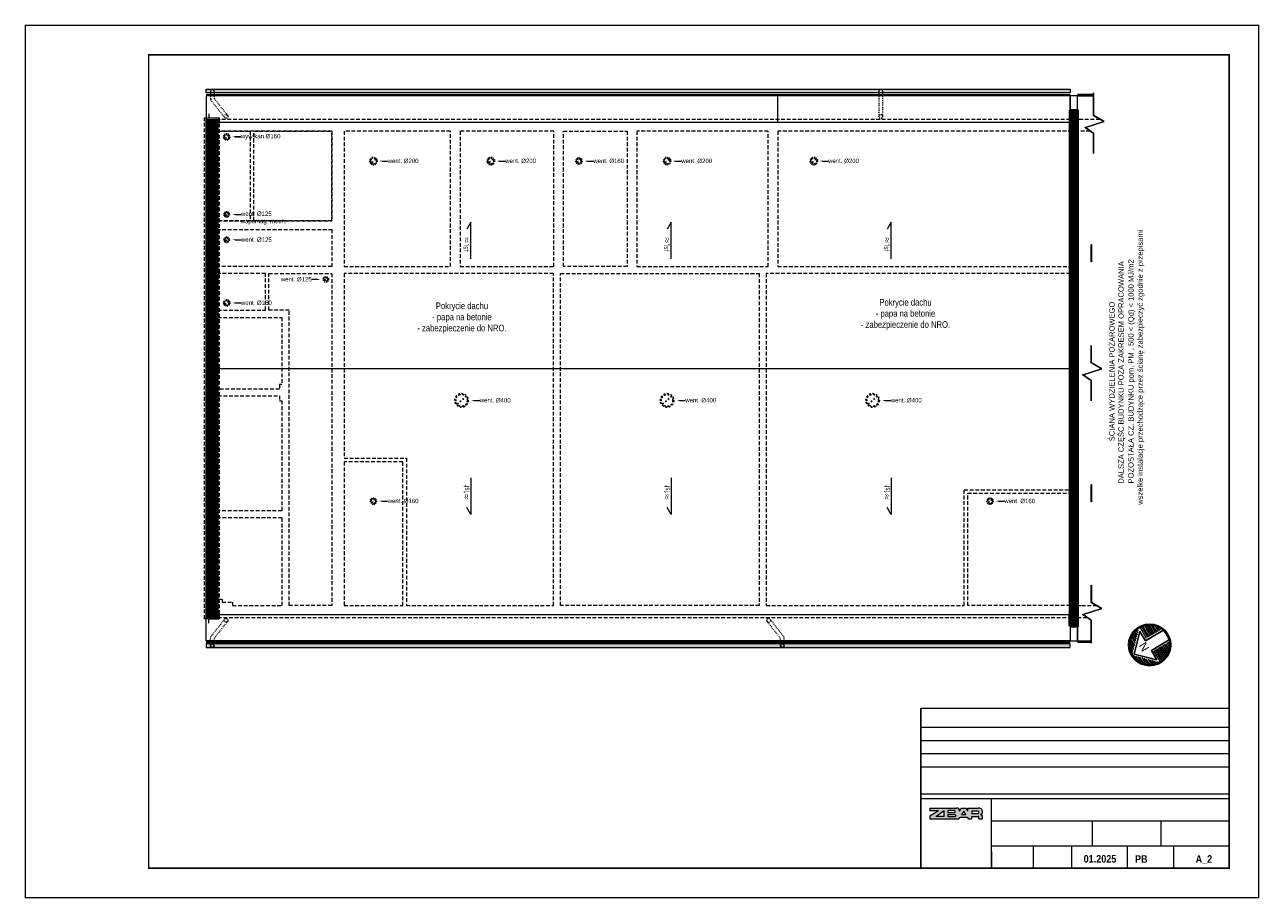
# Model space of a CAD drawing. Header units: centimetres. Extents: x -2715 to 104803, y -2198 to 32152.
# Tile 42 of 44: x 95598 to 99803, y -1446 to 1529. Entities that reach past the tile are written whole.
import ezdxf
from ezdxf import colors
from ezdxf.entities.mleader import LeaderData, LeaderLine
from ezdxf.math import Vec2, Vec3

# ---------------------------------------------------------------- set-up
doc = ezdxf.new("R2010")
doc.units = ezdxf.units.CM
doc.header["$MEASUREMENT"] = 0
for name, pattern in [('Dash', [0.6, 0.3, -0.3]), ('DASHDOT2', [0.5, 0.25, -0.125, 0, -0.125]), ('HIDDENX2', [19.05, 12.7, -6.35])]:
    doc.linetypes.add(name, pattern=pattern)
for name, color, linetype, lineweight in [('0_ dimensions', 144, 'Continuous', 9), ('0_TXT', 7, 'Continuous', 15), ('1_ hatch', 8, 'Continuous', 9), ('1_ projection', 9, 'HIDDENX2', 5), ('1_ przerywana  S_CONSTRUCTION', 124, 'DASHDOT2', 25), ('1_ view 1', 7, 'Continuous', 15), ('1_ view 2', 9, 'Continuous', 13), ('1_ view 3', 8, 'Continuous', 9), ('AZ___txt', 7, 'Continuous', 25), ('Tab-tabele', 7, 'Continuous', 5)]:
    doc.layers.add(name, color=color, linetype=linetype, lineweight=lineweight)
for name, color, linetype, lineweight, true_color in [('1_ hatch proj.', 7, 'Continuous', 9, 0x1a8cff), ('1_ wall STRUCT proj.', 7, 'Continuous', 50, 0x1a8cff), ('1_ wall STRUCT-DIV rozbiorka', 7, 'Continuous', 9, 0xff0a0a), ('3_ PPOŻ  opisy', 7, 'Continuous', 18, 0x940000)]:
    doc.layers.add(name, color=color, linetype=linetype, lineweight=lineweight, true_color=true_color)
doc.styles.add('GENERATED_STYLE_13', font='arialbd.ttf')
doc.styles.get("Standard").update_dxf_attribs({"font": 'arial.ttf'})
doc.styles.add('TXT3', font='geniso.shx', dxfattribs={"width": 0.75})
doc.styles.add('TXT_D', font='arial.ttf')
doc.styles.add('Z_40', font='arial.ttf', dxfattribs={"height": 4})
doc.linetypes.add('FENCELINE12B', pattern='A,6,-1.333,[149,AAA.SHX,S=0.25,R=0,X=0,Y=0],-1.333,[149,AAA.SHX,S=0.25,R=0,X=0,Y=0],-1.333', length=9.999)
doc.linetypes.add('Rozbiö˘ka', pattern='A,7,[121,msgB.shx,S=1,R=0,X=0.5,Y=-1.826635],7', length=14)

# ---------------------------------------------------------------- blocks, each defined once
blk = doc.blocks.new('strzałka1')
at = {"layer": 'AZ___txt', "lineweight": 9}
h = blk.add_hatch(dxfattribs=at)
h.set_pattern_fill('LINE', color=256, scale=0.4095, style=0)
h.set_pattern_definition([(360, (-1477.2123, -296.4574), (3e-14, 1.3001625), [])])
h.paths.add_polyline_path([(0, 17.1, 0.414214), (-17.1, 0)])
h.paths.add_polyline_path([(0, 17.1), (17.1, 0, 0.414214)])
h.paths.add_polyline_path([(17.1, 0), (6.1, 0), (6.1, -15.9, 0.309961)])
h.paths.add_polyline_path([(-6.1, 0), (-17.1, 0, 0.309961), (-6.1, -15.9)])
at = {"layer": 'AZ___txt'}
for points in [[(-14.1, 1.2), (0, 15.3), (14.1, 1.2), (4.9, 1.2), (4.9, -15.9)], [(-14.1, 1.2), (-4.9, 1.2), (-4.9, -15.9)]]:
    blk.add_lwpolyline(points, dxfattribs=at)
at = {"layer": 'AZ___txt', "lineweight": 13}
blk.add_circle((0, 0), 18, dxfattribs=at)
at = {"layer": 'AZ___txt'}
blk.add_circle((0, 0), 17.1, dxfattribs=at)
at = {"layer": 'AZ___txt', "insert": (-2.5, 8.5), "char_height": 7, "width": 9.456, "attachment_point": 1, "style": 'Z_40'}
blk.add_mtext('N', dxfattribs=at)
blk = doc.blocks.new('SWAFDSF')
at = {"layer": '1_ view 3', "linetype": 'Continuous'}
h = blk.add_hatch(dxfattribs=at)
h.set_pattern_fill('ANSI31', color=256)
h.set_pattern_definition([(45, (-96215.54631, 579.06923), (-0.08838834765, 0.08838834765), [])])
h.paths.add_polyline_path([(0, 0), (0, -12.5), (2942.6, -12.5), (2942.6, 0)])
at = {"layer": '1_ view 2'}
blk.add_lwpolyline([(0, 0), (0, -12.5), (2942.6, -12.5), (2942.6, 0), (0, 0)], dxfattribs=at)
blk = doc.blocks.new('TGRFHG')
at = {"layer": '0_TXT', "linetype": 'Dash', "ltscale": 10}
for p, q in [((2291.8, 6.2), (2291.8, -22.9)), ((2304.3, 6.2), (2304.3, -18.4)), ((2291.8, -22.9), (2291.8, -80)), ((2304.3, -18.4), (2304.2, -80.9))]:
    blk.add_line(p, q, dxfattribs=at)
at = {"layer": '0_TXT'}
blk.add_circle((2298, 6.2), 6.25, dxfattribs=at)
at = {"layer": '0_TXT', "linetype": 'Dash', "ltscale": 10}
blk.add_circle((2298, -80), 6.25, dxfattribs=at)
blk = doc.blocks.new('hgfhgjgjj')
at = {"layer": '1_ przerywana  S_CONSTRUCTION', "color": 150, "linetype": 'Dash', "ltscale": 20}
blk.add_lwpolyline([(-15, -13.2), (15, 13.2)], dxfattribs=at)
for radius in [23, 20]:
    blk.add_circle((0, 0), radius, dxfattribs=at)
at = {"layer": '0_TXT', "color": 150}
ml = blk.add_multileader_mtext('Standard', dxfattribs=at)
ml.set_content('{\\fArial Narrow|b0|i0|c238|p34;\\H83.333333x;went. %%C400} ')
ml.set_leader_properties()
ml.build(insert=Vec2(0, 0))
ml.multileader.update_dxf_attribs({"dogleg_length": 0.36, "arrow_head_size": 10})
ctx = ml.context
ctx.base_point, ctx.char_height, ctx.arrow_head_size, ctx.landing_gap_size, ctx.plane_origin = Vec3(61.9, 0), 0.18, 10, 0.09, Vec3(32.3, 0)
notes = []
notes.append((ctx, [(0, (1, 1, 0), (61.5, 0), (1, 0), 0.36, [(0, [(32.3, 0)], 0, [])])]))
ctx.mtext.insert, ctx.mtext.flow_direction = Vec3(62, 8.1), 5
for ctx, leaders in notes:
    for number, flags, end, landing, length, lines in leaders:
        leader = LeaderData()
        leader.index, (leader.has_last_leader_line, leader.has_dogleg_vector, leader.attachment_direction) = number, flags
        leader.last_leader_point, leader.dogleg_vector, leader.dogleg_length = Vec3(end), Vec3(landing), length
        for number, points, colour, breaks in lines:
            line = LeaderLine()
            line.index, line.vertices, line.color, line.breaks = number, Vec3.list(points), colors.encode_raw_color(colour), breaks
            leader.lines.append(line)
        ctx.leaders.append(leader)
blk = doc.blocks.new('frgfdhgfhgf')
at = {"layer": '1_ przerywana  S_CONSTRUCTION', "color": 150, "linetype": 'Dash', "ltscale": 20}
blk.add_lwpolyline([(-6, -5.3), (6, 5.3)], dxfattribs=at)
at = {"layer": '1_ przerywana  S_CONSTRUCTION', "color": 150, "linetype": 'Dash', "ltscale": 10}
for radius in [10.5, 8]:
    blk.add_circle((0, 0), radius, dxfattribs=at)
at = {"layer": '0_TXT', "color": 150}
ml = blk.add_multileader_mtext('Standard', dxfattribs=at)
ml.set_content('{\\fArial Narrow|b0|i0|c238|p34;\\H83.333333x;went. %%C160}', color=150)
ml.set_leader_properties()
ml.build(insert=Vec2(0, 0))
ml.multileader.update_dxf_attribs({"dogleg_length": 0.36, "arrow_head_size": 10})
ctx = ml.context
ctx.base_point, ctx.char_height, ctx.arrow_head_size, ctx.landing_gap_size, ctx.plane_origin = Vec3(48.3, 0), 0.18, 10, 0.09, Vec3(18.7, 0)
notes = []
notes.append((ctx, [(0, (1, 1, 0), (47.9, 0), (1, 0), 0.36, [(0, [(18.7, 0)], 0, [])])]))
ctx.mtext.insert, ctx.mtext.flow_direction = Vec3(48.4, 8.1), 5
for ctx, leaders in notes:
    for number, flags, end, landing, length, lines in leaders:
        leader = LeaderData()
        leader.index, (leader.has_last_leader_line, leader.has_dogleg_vector, leader.attachment_direction) = number, flags
        leader.last_leader_point, leader.dogleg_vector, leader.dogleg_length = Vec3(end), Vec3(landing), length
        for number, points, colour, breaks in lines:
            line = LeaderLine()
            line.index, line.vertices, line.color, line.breaks = number, Vec3.list(points), colors.encode_raw_color(colour), breaks
            leader.lines.append(line)
        ctx.leaders.append(leader)
blk = doc.blocks.new('gfdhgfhgfhjgjh')
at = {"layer": '1_ przerywana  S_CONSTRUCTION', "color": 150, "linetype": 'Dash', "ltscale": 20}
blk.add_lwpolyline([(-6, -5.3), (6, 5.3)], dxfattribs=at)
at = {"layer": '1_ przerywana  S_CONSTRUCTION', "color": 150, "linetype": 'Dash', "ltscale": 10}
for radius in [12.5, 10]:
    blk.add_circle((0, 0), radius, dxfattribs=at)
at = {"layer": '0_TXT', "color": 150}
ml = blk.add_multileader_mtext('Standard', dxfattribs=at)
ml.set_content('{\\fArial Narrow|b0|i0|c238|p34;\\H83.333333x;went. %%C200}', color=150)
ml.set_leader_properties()
ml.build(insert=Vec2(0, 0))
ml.multileader.update_dxf_attribs({"dogleg_length": 0.36, "arrow_head_size": 10})
ctx = ml.context
ctx.base_point, ctx.char_height, ctx.arrow_head_size, ctx.landing_gap_size, ctx.plane_origin = Vec3(48.3, 0), 0.18, 10, 0.09, Vec3(18.7, 0)
notes = []
notes.append((ctx, [(0, (1, 1, 0), (47.9, 0), (1, 0), 0.36, [(0, [(18.7, 0)], 0, [])])]))
ctx.mtext.insert, ctx.mtext.flow_direction = Vec3(48.4, 8.1), 5
for ctx, leaders in notes:
    for number, flags, end, landing, length, lines in leaders:
        leader = LeaderData()
        leader.index, (leader.has_last_leader_line, leader.has_dogleg_vector, leader.attachment_direction) = number, flags
        leader.last_leader_point, leader.dogleg_vector, leader.dogleg_length = Vec3(end), Vec3(landing), length
        for number, points, colour, breaks in lines:
            line = LeaderLine()
            line.index, line.vertices, line.color, line.breaks = number, Vec3.list(points), colors.encode_raw_color(colour), breaks
            leader.lines.append(line)
        ctx.leaders.append(leader)
blk = doc.blocks.new('vfgdgfdghfh')
at = {"layer": '1_ przerywana  S_CONSTRUCTION', "color": 150, "linetype": 'Dash', "ltscale": 20}
blk.add_lwpolyline([(-4.7, -4.1), (4.7, 4.1)], dxfattribs=at)
at = {"layer": '1_ przerywana  S_CONSTRUCTION', "color": 150, "linetype": 'Dash', "ltscale": 10}
for radius in [9.25, 6.25]:
    blk.add_circle((0, 0), radius, dxfattribs=at)
at = {"layer": '0_TXT', "color": 150}
ml = blk.add_multileader_mtext('Standard', dxfattribs=at)
ml.set_content('{\\fArial Narrow|b0|i0|c238|p34;\\H83.333333x;went. %%C125}', color=150)
ml.set_leader_properties()
ml.build(insert=Vec2(0, 0))
ml.multileader.update_dxf_attribs({"dogleg_length": 0.36, "arrow_head_size": 10})
ctx = ml.context
ctx.base_point, ctx.char_height, ctx.arrow_head_size, ctx.landing_gap_size, ctx.plane_origin = Vec3(48.3, 0), 0.18, 10, 0.09, Vec3(18.7, 0)
notes = []
notes.append((ctx, [(0, (1, 1, 0), (47.9, 0), (1, 0), 0.36, [(0, [(18.7, 0)], 0, [])])]))
ctx.mtext.insert, ctx.mtext.flow_direction = Vec3(48.4, 8.1), 5
for ctx, leaders in notes:
    for number, flags, end, landing, length, lines in leaders:
        leader = LeaderData()
        leader.index, (leader.has_last_leader_line, leader.has_dogleg_vector, leader.attachment_direction) = number, flags
        leader.last_leader_point, leader.dogleg_vector, leader.dogleg_length = Vec3(end), Vec3(landing), length
        for number, points, colour, breaks in lines:
            line = LeaderLine()
            line.index, line.vertices, line.color, line.breaks = number, Vec3.list(points), colors.encode_raw_color(colour), breaks
            leader.lines.append(line)
        ctx.leaders.append(leader)
blk = doc.blocks.new('bvnbvn')
at = {"layer": '1_ przerywana  S_CONSTRUCTION', "color": 150, "linetype": 'Dash', "ltscale": 20}
blk.add_lwpolyline([(-24.7, -24.1), (-15.3, -15.9)], dxfattribs=at)
at = {"layer": '1_ przerywana  S_CONSTRUCTION', "color": 150, "linetype": 'Dash', "ltscale": 10}
for radius in [9.25, 6.25]:
    blk.add_circle((-20, -20), radius, dxfattribs=at)
at = {"layer": '0_TXT', "color": 150}
ml = blk.add_multileader_mtext('Standard', dxfattribs=at)
ml.set_content('{\\fArial Narrow|b0|i0|c238|p34;\\H83.333333x;went. %%C125}', color=150)
ml.set_leader_properties()
ml.build(insert=Vec2(0, 0))
ml.multileader.update_dxf_attribs({"dogleg_length": 0.36, "arrow_head_size": 10})
ctx = ml.context
ctx.base_point, ctx.char_height, ctx.arrow_head_size, ctx.landing_gap_size, ctx.plane_origin = Vec3(-155.6, -20), 0.18, 10, 0.09, Vec3(-38.7, -20)
ctx.text_align_type = 2
notes = []
notes.append((ctx, [(0, (1, 1, 0), (-67.9, -20), (-1, 0), 0.36, [(0, [(-38.7, -20)], 0, [])])]))
ctx.mtext.insert, ctx.mtext.alignment, ctx.mtext.flow_direction = Vec3(-68.4, -11.9), 3, 5
for ctx, leaders in notes:
    for number, flags, end, landing, length, lines in leaders:
        leader = LeaderData()
        leader.index, (leader.has_last_leader_line, leader.has_dogleg_vector, leader.attachment_direction) = number, flags
        leader.last_leader_point, leader.dogleg_vector, leader.dogleg_length = Vec3(end), Vec3(landing), length
        for number, points, colour, breaks in lines:
            line = LeaderLine()
            line.index, line.vertices, line.color, line.breaks = number, Vec3.list(points), colors.encode_raw_color(colour), breaks
            leader.lines.append(line)
        ctx.leaders.append(leader)
blk = doc.blocks.new('hbgfhgfjg')
at = {"layer": '1_ przerywana  S_CONSTRUCTION', "color": 150, "linetype": 'Dash', "ltscale": 20}
blk.add_lwpolyline([(-4.7, -4.1), (4.7, 4.1)], dxfattribs=at)
at = {"layer": '1_ przerywana  S_CONSTRUCTION', "color": 150, "linetype": 'Dash', "ltscale": 10}
for radius in [9.25, 6.25]:
    blk.add_circle((0, 0), radius, dxfattribs=at)
at = {"layer": '0_TXT', "color": 150}
ml = blk.add_multileader_mtext('Standard', dxfattribs=at)
ml.set_content('{\\fArial Narrow|b0|i0|c238|p34;\\H83.333333x;went. %%C125\\Pwspomag. mech.}', color=150)
ml.set_leader_properties()
ml.build(insert=Vec2(0, 0))
ml.multileader.update_dxf_attribs({"dogleg_length": 0.36, "arrow_head_size": 10})
ctx = ml.context
ctx.base_point, ctx.char_height, ctx.arrow_head_size, ctx.landing_gap_size, ctx.plane_origin = Vec3(48.3, 0), 0.18, 10, 0.09, Vec3(18.7, 0)
notes = []
notes.append((ctx, [(0, (1, 1, 0), (47.9, 0), (1, 0), 0.36, [(0, [(18.7, 0)], 0, [])])]))
ctx.mtext.insert, ctx.mtext.flow_direction = Vec3(48.4, 10), 5
for ctx, leaders in notes:
    for number, flags, end, landing, length, lines in leaders:
        leader = LeaderData()
        leader.index, (leader.has_last_leader_line, leader.has_dogleg_vector, leader.attachment_direction) = number, flags
        leader.last_leader_point, leader.dogleg_vector, leader.dogleg_length = Vec3(end), Vec3(landing), length
        for number, points, colour, breaks in lines:
            line = LeaderLine()
            line.index, line.vertices, line.color, line.breaks = number, Vec3.list(points), colors.encode_raw_color(colour), breaks
            leader.lines.append(line)
        ctx.leaders.append(leader)

msp = doc.modelspace()

# ---------------------------------------------------------------- hatches: boundary and pattern name
at = {"layer": '1_ hatch'}
h = msp.add_hatch(dxfattribs=at)
h.set_pattern_fill('ANSI31', color=256, scale=10, angle=270)
h.set_pattern_definition([(45, (6764.1167, 3115.0315), (-0.883883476, 0.883883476), [])])
h.paths.add_polyline_path([(96255.55, -489.07), (96215.55, -489.07), (96215.55, 1206.93), (96255.55, 1206.93)])
at = {"layer": '1_ hatch proj.'}
h = msp.add_hatch(dxfattribs=at)
h.set_pattern_fill('ANSI31', color=256, scale=30)
h.set_pattern_definition([(45, (-85754.1704, 1373.1472), (-2.65165043, 2.65165043), [])])
h.paths.add_polyline_path([(99158.55, -519.07), (99158.55, 1236.93), (99183.55, 1236.93), (99183.55, -519.07)])
at = {"layer": 'Tab-tabele', "true_color": 0xcd0000}
h = msp.add_hatch(color=12, dxfattribs=at)
h.paths.add_polyline_path([(98680.87, -1147.5), (98709.51, -1147.5), (98680.87, -1166.43), (98680.87, -1175.43), (98779.27, -1175.43), (98783.66, -1169.43), (98807.45, -1169.43), (98811.1, -1175.43), (98823.39, -1175.43), (98823.39, -1166.66), (98843.49, -1166.66, -0.3657988), (98847.5, -1169.75), (98847.5, -1175.43), (98860.02, -1175.43), (98860.02, -1166.49, 0.2920703), (98853.23, -1160.74, 0.3371791), (98860.12, -1153.97), (98860.12, -1149.35, 0.3938747), (98845.57, -1138.51), (98810.45, -1138.49), (98810.45, -1148.58), (98803.93, -1138.49), (98788.37, -1138.49), (98781.85, -1148.58, 0.4076721), (98772.73, -1138.49), (98680.87, -1138.49)])
h.paths.add_polyline_path([(98700.96, -1166.79), (98729.31, -1147.01), (98729.31, -1166.79)], flags=0)
h.paths.add_polyline_path([(98742.22, -1167.63), (98742.22, -1160.76), (98766.6, -1160.76, -0.6528741), (98767.08, -1167.63)], flags=0)
h.paths.add_polyline_path([(98742.34, -1146.17), (98763.82, -1146.17, -0.6872291), (98765.75, -1153.04), (98742.34, -1153.04)], flags=0)
h.paths.add_polyline_path([(98787.93, -1160.75), (98795.77, -1148.61), (98803.61, -1160.75)], flags=0)
h.paths.add_polyline_path([(98846.25, -1156.36), (98823.21, -1156.36), (98823.21, -1147.66), (98844.63, -1147.66, -0.52813)], flags=0)

# ---------------------------------------------------------------- linework, layer by layer
at = {"lineweight": 50, "const_width": 5}
msp.add_lwpolyline([(95600.17, -1443.15), (95600.17, 1526.85), (99800.17, 1526.85), (99800.17, -1443.15), (95600.17, -1443.15)], dxfattribs=at)
at = {"lineweight": 50}
msp.add_lwpolyline([(96020.17, -1343.15, 5, 5, 0), (96020.17, 1426.85, 5, 5, 0), (99700.17, 1426.85, 5, 5, 0), (99700.17, -1343.15, 5, 5, 0)], format="xyseb", close=True, dxfattribs=at)
at = {"layer": '0_ dimensions'}
for points in [[(97117.02, 732.1), (97117.02, 856.53), (97103.22, 832.91)], [(97799.72, 732.1), (97799.72, 856.53), (97785.92, 832.91)], [(98549.29, 732.1), (98549.29, 856.53), (98535.48, 832.91)], [(97117.02, -14.23), (97117.02, -138.67), (97103.22, -115.05)], [(97799.72, -14.23), (97799.72, -138.67), (97785.92, -115.05)], [(98549.29, -14.23), (98549.29, -138.67), (98535.48, -115.05)]]:
    msp.add_lwpolyline(points, dxfattribs=at)
at = {"layer": '0_TXT', "linetype": 'Dash', "ltscale": 10}
for points in [[(96230.55, 1303.18), (96230.55, 1274.06), (96278.67, 1213.1)], [(96243.05, 1303.18), (96243.05, 1278.53), (96289.32, 1219.42)], [(96230.55, -585.32), (96230.55, -556.2), (96278.67, -495.24)], [(96243.05, -585.32), (96243.05, -560.66), (96289.32, -501.56)], [(98171.84, -585.32), (98171.84, -560.66), (98125.56, -501.56)], [(98184.34, -585.32), (98184.34, -556.2), (98136.22, -495.24)]]:
    msp.add_lwpolyline(points, dxfattribs=at)
at = {"layer": '0_TXT'}
msp.add_lwpolyline([(96230.55, -579.07), (96243.05, -579.07)], dxfattribs=at)
for centre in [(96236.8, 1303.18), (96236.8, -585.32), (98178.09, -585.32)]:
    msp.add_circle(centre, 6.25, dxfattribs=at)
at = {"layer": '0_TXT', "linetype": 'Dash', "ltscale": 10}
for centre in [(96283.57, 1216.97), (96283.57, -499.11), (98131.31, -499.11)]:
    msp.add_circle(centre, 6.25, dxfattribs=at)
at = {"layer": '1_ projection'}
for points in [[(99259.37, 1206.93), (99183.55, 1206.93), (99183.55, 1236.93), (99158.55, 1236.93), (99158.55, 1206.93), (96255.55, 1206.93)], [(99226.12, 1166.93), (99183.55, 1166.93)], [(99183.55, -449.07), (99198.55, -449.07), (99247.27, -449.07)], [(96255.55, -489.07), (96255.55, -489.07), (99158.55, -489.07), (99158.55, -519.07), (99183.55, -519.07), (99183.55, -489.07), (99214.78, -489.07)]]:
    msp.add_lwpolyline(points, dxfattribs=at)
msp.add_lwpolyline([(96260.55, -494.07), (96210.55, -494.07), (96210.55, 1211.93), (96260.55, 1211.93)], close=True, dxfattribs=at)
at = {"layer": '1_ projection', "color": 251}
for points in [[(96255.55, 861.93), (96643.55, 861.93), (96643.55, 1166.93), (96255.55, 1166.93)], [(96365.55, 861.93), (96255.55, 861.93), (96255.55, 1166.93), (96365.55, 1166.93)], [(96685.55, 705.93), (97047.55, 705.93), (97047.55, 1166.93), (96685.55, 1166.93)], [(97080.55, 705.93), (97399.55, 705.93), (97399.55, 1166.93), (97080.55, 1166.93)], [(97649.55, 705.93), (97432.55, 705.93), (97432.55, 1166.93), (97649.55, 1166.93)], [(97682.55, 705.93), (98129.55, 705.93), (98129.55, 1166.93), (97682.55, 1166.93)], [(98162.55, 705.93), (99183.55, 705.93), (99183.55, 1166.93), (98162.55, 1166.93)]]:
    msp.add_lwpolyline(points, close=True, dxfattribs=at)
for points in [[(96643.55, 861.93), (96377.55, 861.93), (96377.55, 1166.93), (96643.55, 1166.93), (96643.55, 861.93)], [(96251.55, 705.93), (96251.55, 831.93), (96643.55, 831.93), (96643.55, 705.93), (96251.55, 705.93)], [(96251.55, 705.93), (96251.55, 831.93), (96643.55, 831.93), (96643.55, 705.93), (96251.55, 705.93)], [(96417.55, 556.93), (96417.55, 681.93), (96255.55, 681.93), (96255.55, 556.93), (96417.55, 556.93)], [(96643.55, -449.07), (96498.55, -449.07), (96498.55, 556.93), (96429.55, 556.93), (96429.55, 681.93), (96643.55, 681.93), (96643.55, -449.07)], [(96685.55, 681.93), (96685.55, 52.93), (96897.55, 52.93), (96897.55, -449.07), (97398.55, -449.07), (97398.55, 681.93), (96685.55, 681.93)], [(97422.55, -449.07), (97422.55, 681.93), (98099.55, 681.93), (98099.55, -449.07), (97422.55, -449.07)], [(98123.55, 681.93), (98123.55, -449.07), (98797.55, -449.07), (98797.55, -54.07), (99158.55, -54.07), (99158.55, 681.93), (98123.55, 681.93)], [(96473.55, 303.93), (96465.55, 303.93), (96465.55, 287.93), (96255.55, 287.93), (96255.55, 531.93), (96473.55, 531.93), (96473.55, 303.93)], [(96473.55, -126.07), (96255.55, -126.07), (96255.55, 265.93), (96465.55, 265.93), (96465.55, 248.93), (96473.55, 248.93), (96473.55, -126.07)], [(96685.55, -449.07), (96885.55, -449.07), (96885.55, 40.93), (96685.55, 40.93), (96685.55, -449.07)], [(98809.55, -449.07), (98809.55, -66.07), (99158.55, -66.07), (99158.55, -449.07), (98809.55, -449.07)], [(96255.55, -150.07), (96255.55, -427.07), (96270.55, -427.07), (96270.55, -437.07), (96305.55, -437.07), (96305.55, -449.07), (96474.55, -449.07), (96474.55, -150.07), (96255.55, -150.07)]]:
    msp.add_lwpolyline(points, dxfattribs=at)
at = {"layer": '1_ przerywana  S_CONSTRUCTION', "color": 99, "linetype": 'Dash', "ltscale": 20, "true_color": 0x1d5d29}
msp.add_lwpolyline([(96279.55, 1142.21), (96291.54, 1152.81)], dxfattribs=at)
at = {"layer": '1_ przerywana  S_CONSTRUCTION', "color": 99, "linetype": 'Dash', "ltscale": 10, "true_color": 0x1d5d29}
for radius in [10.5, 8]:
    msp.add_circle((96285.55, 1147.51), radius, dxfattribs=at)
at = {"layer": '1_ view 1'}
for points in [[(96215.55, 1291.93), (99158.55, 1291.93)], [(96215.55, 1289.43), (99158.55, 1289.43)], [(99158.55, 1206.93), (99158.55, 1286.93), (96215.55, 1286.93), (96215.55, 1206.93), (96255.55, 1206.93)], [(99238.19, 1291.93), (99183.55, 1291.93)], [(99238.19, 1289.43), (99183.55, 1289.43)], [(99183.55, 1206.93), (99183.55, 1286.93), (99238.19, 1286.93)], [(99238.19, 1090.18), (99238.19, 1158.34), (99208.85, 1179.22), (99272.05, 1199.53), (99238.19, 1219.28), (99238.19, 1296.88)], [(99239.19, 1090.18), (99239.19, 1158.86), (99211.06, 1178.88), (99274.49, 1199.27), (99239.19, 1219.86), (99239.19, 1296.88)], [(96255.55, -489.07), (96215.55, -489.07), (96215.55, 1206.93), (96255.55, 1206.93), (96255.55, -489.07)], [(99230.29, 248.26), (99230.29, 316.42), (99200.95, 337.3), (99264.14, 357.61), (99230.29, 377.36), (99230.29, 437.17)], [(99231.29, 248.26), (99231.29, 316.94), (99203.15, 336.96), (99266.58, 357.35), (99231.29, 377.94), (99231.29, 437.17)], [(96255.55, 358.93), (99158.55, 358.93)], [(99230.29, -576.31), (99230.29, -500.1), (99200.95, -479.23), (99264.14, -458.91), (99230.29, -439.16), (99230.29, -379.35)], [(99231.29, -576.31), (99231.29, -499.59), (99203.15, -479.57), (99266.58, -459.18), (99231.29, -438.59), (99231.29, -379.35)], [(99158.55, -489.07), (99158.55, -569.07), (96215.55, -569.07), (96215.55, -489.07), (96255.55, -489.07)], [(99183.55, -489.07), (99183.55, -569.07), (99230.29, -569.07)], [(96215.55, -571.57), (99158.55, -571.57)], [(96215.55, -574.07), (99158.55, -574.07)], [(99230.29, -571.57), (99183.55, -571.57)], [(99230.29, -574.07), (99183.55, -574.07)]]:
    msp.add_lwpolyline(points, dxfattribs=at)
at = {"layer": '1_ view 1', "linetype": 'FENCELINE12B', "ltscale": 5}
for points in [[(98161.55, 1291.93), (98161.55, 1196.93)], [(96225.28, 1226.17), (96225.28, 1211.93), (96225.28, 1211.93), (96260.55, 1211.93), (96260.55, 1196.93), (96260.55, 1196.93), (99153.55, 1196.93)], [(96225.28, -508.31), (96225.28, -494.07), (96225.28, -494.07), (96260.55, -494.07), (96260.55, -479.07), (96260.55, -479.07), (99153.55, -479.07)]]:
    msp.add_lwpolyline(points, dxfattribs=at)
at = {"layer": '1_ view 1'}
for points in [[(99230.29, 780.6), (99231.29, 780.6), (99231.29, 721.36), (99230.29, 721.36)], [(99230.29, -35.93), (99231.29, -35.93), (99231.29, -95.16), (99230.29, -95.16)], [(99230.29, -379.35), (99231.29, -379.35), (99231.29, -438.59), (99230.29, -438.59)]]:
    msp.add_lwpolyline(points, close=True, dxfattribs=at)
at = {"layer": '1_ view 1', "color": 150, "linetype": 'FENCELINE12B', "ltscale": 2}
msp.add_lwpolyline([(99153.55, -479.07), (99153.55, -517.23)], dxfattribs=at)
at = {"layer": '1_ wall STRUCT proj.'}
msp.add_lwpolyline([(99158.55, -519.07), (99158.55, 1236.93), (99183.55, 1236.93), (99183.55, -519.07), (99158.55, -519.07)], dxfattribs=at)
at = {"layer": '1_ wall STRUCT-DIV rozbiorka', "linetype": 'Rozbiö˘ka'}
for points in [[(99183.55, 1286.93), (99158.55, 1286.93), (99158.55, 1236.93), (99183.55, 1236.93), (99183.55, 1286.93)], [(99183.55, -519.07), (99158.55, -519.07), (99158.55, -569.07), (99183.55, -569.07), (99183.55, -519.07)]]:
    msp.add_lwpolyline(points, dxfattribs=at)
at = {"layer": 'Tab-tabele'}
for p, q in [((98649.73, -797.89), (99700.17, -797.89)), ((98649.73, -797.89), (98649.73, -1343.15)), ((98649.73, -863.03), (99700.17, -863.03)), ((98649.73, -908.03), (99700.17, -908.03)), ((99700.17, -890.12), (99700.17, -1343.15)), ((98649.73, -953.03), (99700.17, -953.03)), ((98649.73, -998.04), (99700.17, -998.04)), ((98649.73, -1090.05), (99700.17, -1090.05)), ((98649.73, -1090.05), (99700.17, -1090.05)), ((98649.73, -1106.05), (99700.17, -1106.05)), ((98890.36, -1343.15), (98890.36, -1106.05)), ((98680.87, -1138.49), (98772.73, -1138.49)), ((98680.87, -1138.49), (98680.87, -1147.5)), ((98709.51, -1147.5), (98680.87, -1147.5)), ((98709.51, -1147.5), (98680.87, -1166.43)), ((98680.87, -1166.43), (98680.87, -1175.43)), ((98680.87, -1175.43), (98779.27, -1175.43)), ((98700.96, -1166.79), (98729.31, -1147.01)), ((98729.31, -1166.79), (98700.96, -1166.79)), ((98729.31, -1166.79), (98729.31, -1147.01)), ((98742.22, -1160.76), (98742.22, -1167.63)), ((98742.22, -1160.76), (98766.6, -1160.76)), ((98742.22, -1167.63), (98767.08, -1167.63)), ((98763.82, -1146.17), (98742.34, -1146.17)), ((98742.34, -1146.17), (98742.34, -1153.04)), ((98742.34, -1153.04), (98765.75, -1153.04)), ((98779.27, -1175.43), (98783.66, -1169.43)), ((98781.85, -1148.58), (98788.37, -1138.49)), ((98783.66, -1169.43), (98807.45, -1169.43)), ((98795.77, -1148.61), (98787.93, -1160.75)), ((98787.93, -1160.75), (98803.61, -1160.75)), ((98788.37, -1138.49), (98803.93, -1138.49)), ((98803.61, -1160.75), (98795.77, -1148.61)), ((98810.45, -1148.58), (98803.93, -1138.49)), ((98807.45, -1169.43), (98811.1, -1175.43)), ((98810.45, -1148.58), (98810.45, -1138.49)), ((98810.45, -1138.49), (98845.57, -1138.51)), ((98811.1, -1175.43), (98823.39, -1175.43)), ((98823.21, -1147.66), (98844.63, -1147.66)), ((98823.21, -1147.66), (98823.21, -1156.36)), ((98823.21, -1156.36), (98846.25, -1156.36)), ((98823.39, -1175.43), (98823.39, -1166.66)), ((98823.39, -1166.66), (98843.49, -1166.66)), ((98847.5, -1175.43), (98847.5, -1169.75)), ((98847.5, -1175.43), (98860.02, -1175.43)), ((98860.02, -1175.43), (98860.02, -1166.49)), ((98860.12, -1153.97), (98860.12, -1149.35)), ((98890.36, -1181.6), (99700.17, -1181.6)), ((99232.92, -1181.6), (99232.92, -1266.53)), ((99467.04, -1181.6), (99467.04, -1266.53)), ((99232.92, -1224.06), (99232.92, -1266.53)), ((99467.04, -1224.06), (99467.04, -1266.53)), ((98890.36, -1266.53), (99700.17, -1266.53)), ((98890.36, -1266.53), (99700.17, -1266.53)), ((98890.36, -1286.53), (98890.36, -1343.15)), ((99031.91, -1266.53), (99031.91, -1343.15)), ((99162.5, -1266.53), (99162.5, -1343.15)), ((99352.47, -1266.53), (99352.47, -1343.15)), ((99510.4, -1266.53), (99510.4, -1343.15))]:
    msp.add_line(p, q, dxfattribs=at)
at = {"layer": 'Tab-tabele', "flags": 128}
for points in [[(98649.73, -797.89), (99700.17, -797.89)], [(98649.73, -1343.15), (98649.73, -797.89)], [(99700.17, -1343.15), (99700.17, -890.12)]]:
    msp.add_lwpolyline(points, dxfattribs=at)
at = {"layer": 'Tab-tabele'}
for centre, radius, start, end in [((98763.47, -1149.98), 3.82, 306.68992, 84.68184), ((98765.33, -1164.3), 3.76, 297.73691, 70.29483), ((98772.13, -1148.2), 9.73, 357.76371, 91.91231), ((98843.67, -1170.58), 3.92, 12.22128, 92.59112), ((98842.47, -1152.56), 5.36, 314.9063, 66.26581), ((98847.03, -1151.72), 13.3, 10.30672, 96.29962), ((98852.22, -1152.83), 7.98, 277.29183, 351.82395), ((98852.13, -1168.93), 8.26, 17.21381, 82.33986)]:
    msp.add_arc(centre, radius, start, end, dxfattribs=at)

# ---------------------------------------------------------------- block references
at = {"layer": '0_TXT', "xscale": -1, "rotation": 180}
msp.add_blockref('SWAFDSF', (96215.55, 1296.93), dxfattribs=at)
at = {"layer": '0_TXT'}
for name, p in [('TGRFHG', (96215.55, 1296.93)), ('gfdhgfhgfhjgjh', (96785.55, 1064.93)), ('gfdhgfhgfhjgjh', (97185.55, 1064.93)), ('frgfdhgfhgf', (97485.55, 1064.93)), ('gfdhgfhgfhjgjh', (97785.55, 1064.93)), ('gfdhgfhgfhjgjh', (98285.55, 1064.93)), ('hbgfhgfjg', (96285.55, 883.26)), ('vfgdgfdghfh', (96285.55, 796.93)), ('bvnbvn', (96643.55, 681.93)), ('frgfdhgfhgf', (96285.69, 581.91)), ('frgfdhgfhgf', (96785.55, -93.07)), ('frgfdhgfhgf', (98885.55, -93.07)), ('SWAFDSF', (96215.55, -579.07))]:
    msp.add_blockref(name, p, dxfattribs=at)
at = {"layer": '1_ view 1'}
for p in [(97085.55, 249.93), (97785.55, 249.93), (98485.55, 249.93)]:
    msp.add_blockref('hgfhgjgjj', p, dxfattribs=at)
at = {"layer": 'AZ___txt', "xscale": 3.999999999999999, "yscale": 3.999999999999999, "zscale": 3.999999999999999, "rotation": 120.690913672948}
msp.add_blockref('strzałka1', (99429.23, -582.74), dxfattribs=at)

# ---------------------------------------------------------------- texts
at = {"insert": (99322.55, -33.92), "char_height": 18.45, "width": 765.1436, "attachment_point": 1, "rotation": 90, "style": 'TXT_D'}
msp.add_mtext('DALSZA CZĘŚC BUDYNKU POZA ZAKRESEM OPRACOWANIA', dxfattribs=at)
at = {"layer": '0_TXT', "char_height": 20, "width": 73.7367, "line_spacing_factor": 0.814815, "style": 'TXT3'}
for insert, attachment_point, rotation in [((97092.32, 755.26), 9, 269.96271), ((97775.02, 755.26), 9, 269.96271), ((98524.59, 755.26), 9, 269.96271), ((97092.32, -37.4), 3, 90.03729), ((97775.02, -37.4), 3, 90.03729), ((98524.59, -37.4), 3, 90.03729)]:
    msp.add_mtext('{\\fSimSun|b0|i0|c134|p32;≈}1st ', dxfattribs=dict(at, insert=insert, attachment_point=attachment_point, rotation=rotation))
at = {"layer": '3_ PPOŻ  opisy', "char_height": 18.45, "attachment_point": 1, "rotation": 90, "style": 'TXT_D'}
for s, insert, width in [('\\pxqc;wszelke instalacje przechodzące przez ścianę zabezpieczyć zgodnie z przepisami', (99387.41, -148.3), 1022.7477), ('\\pxqc;POZOSTAŁA CZ. BUDYNKU pom. PM , 500 < (Qd) < 1000 MJ/m2', (99356.13, -33.92), 765.1436), ('\\pxqc;ŚCIANA WYDZIELENIA POŻAROWEGO', (99291.36, -33.92), 765.1436)]:
    msp.add_mtext(s, dxfattribs=dict(at, insert=insert, width=width))
at = {"layer": '3_ PPOŻ  opisy', "char_height": 18.45, "width": 334.0478, "attachment_point": 1, "style": 'TXT_D'}
for insert in [(98430.67, 595.39), (96919.88, 583.36)]:
    msp.add_mtext('\\pxqc;{\\fArial Narrow|b0|i0|c238|p34;\\H1.230769x;\\C1;\\c255;Pokrycie dachu \\P- papa na betonie \\P- zabezpieczenie do NRO. }', dxfattribs=dict(at, insert=insert))
at = {"layer": 'Tab-tabele', "style": 'GENERATED_STYLE_13', "width": 0.85}
for s, p in [('01.2025', (99204.44, -1324.14)), ('PB', (99379.26, -1324.72)), ('A_2', (99585.72, -1324.72))]:
    msp.add_text(s, height=25.917, dxfattribs=at).set_placement(p)

# ---------------------------------------------------------------- leaders
at = {"layer": '0_TXT', "color": 99, "true_color": 0x1d5d29}
ml = msp.add_multileader_mtext('Standard', dxfattribs=at)
ml.set_content('{\\fArial Narrow|b0|i0|c238|p34;\\H83.333333x;\\C119;\\c3761700;wyw.kan.%%C160}', color=150)
ml.set_leader_properties()
ml.build(insert=Vec2(0, 0))
ml.multileader.update_dxf_attribs({"dogleg_length": 0.36, "arrow_head_size": 10})
ctx = ml.context
ctx.base_point, ctx.char_height, ctx.arrow_head_size, ctx.landing_gap_size, ctx.plane_origin = Vec3(96333.85, 1147.51), 0.18, 10, 0.09, Vec3(96304.29, 1147.51)
notes = []
notes.append((ctx, [(0, (1, 1, 0), (96333.49, 1147.51), (1, 0), 0.36, [(0, [(96304.29, 1147.51)], 0, [])])]))
ctx.mtext.insert, ctx.mtext.flow_direction = Vec3(96333.94, 1157.49), 5
for ctx, leaders in notes:
    for number, flags, end, landing, length, lines in leaders:
        leader = LeaderData()
        leader.index, (leader.has_last_leader_line, leader.has_dogleg_vector, leader.attachment_direction) = number, flags
        leader.last_leader_point, leader.dogleg_vector, leader.dogleg_length = Vec3(end), Vec3(landing), length
        for number, points, colour, breaks in lines:
            line = LeaderLine()
            line.index, line.vertices, line.color, line.breaks = number, Vec3.list(points), colors.encode_raw_color(colour), breaks
            leader.lines.append(line)
        ctx.leaders.append(leader)

doc.saveas('drawing.dxf')
